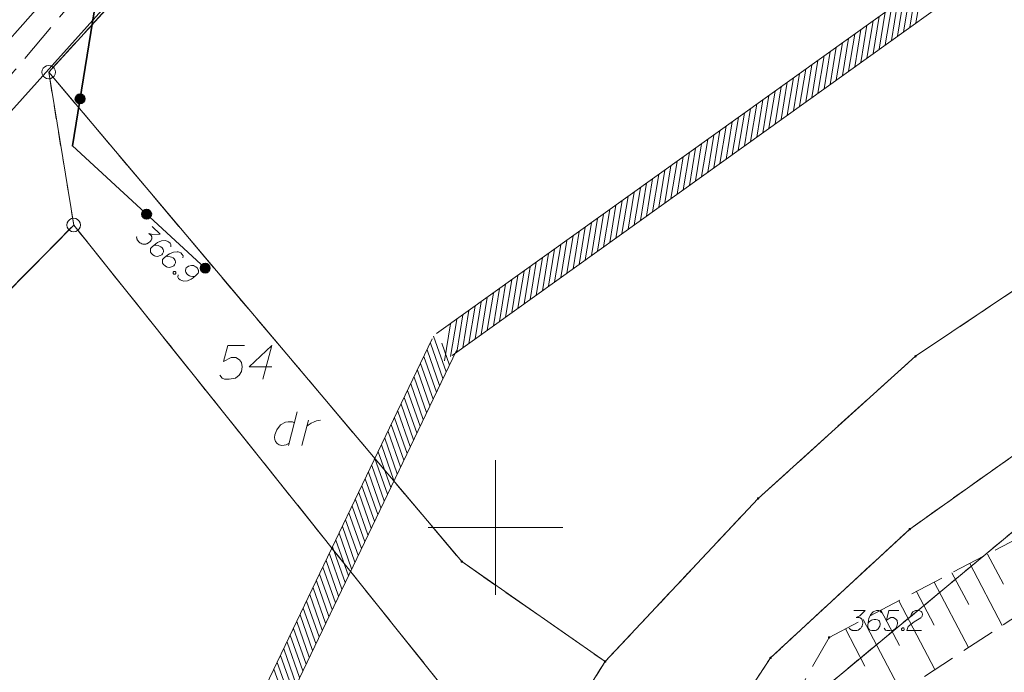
# Model space of a CAD drawing. Header units: metres. Extents: x 5555129 to 5556676, y 5635595 to 5636517.
# Tile 118 of 256: x 5555382 to 5555419, y 5636395 to 5636419. Entities that reach past the tile are written whole.
import ezdxf

# ---------------------------------------------------------------- set-up
doc = ezdxf.new("R2010")
doc.units = ezdxf.units.M
doc.header["$MEASUREMENT"] = 0
for name, pattern in [('L_0_06', [2, 1.5, -0.5]), ('PRZER1-1', [2, 1, -1]), ('PRZER2_5-1', [3.5, 2.5, -1]), ('PRZER3-1', [4, 3, -1])]:
    doc.linetypes.add(name, pattern=pattern)
for name, color, linetype, lineweight in [('#digitalizacja', 7, 'Continuous', 18), ('#skartowane', 7, 'Continuous', 18), ('#zakres', 7, 'Continuous', 18)]:
    doc.layers.add(name, color=color, linetype=linetype, lineweight=lineweight)
for name, color, linetype, lineweight, true_color in [('GEPPGD', 7, 'Continuous', 18, 0x008000), ('GESDZI', 7, 'Continuous', 18, 0x0a0909), ('GESDZI_O', 7, 'Continuous', 18, 0x0a0909), ('GESKKL', 7, 'PRZER3-1', 18, 0x008000), ('GESUZY', 7, 'PRZER1-1', 18, 0x008000), ('GESUZY_O', 7, 'PRZER1-1', 18, 0x008000), ('GSPWPN', 7, 'Continuous', 18, 0x0a0909), ('GSPWPN_O', 7, 'Continuous', 18, 0x0a0909), ('GSSZSN', 7, 'PRZER2_5-1', 18, 0x0a0909), ('GULENN', 1, 'Continuous', 18, 0xff0000)]:
    doc.layers.add(name, color=color, linetype=linetype, lineweight=lineweight, true_color=true_color)

# ---------------------------------------------------------------- blocks, each defined once
blk = doc.blocks.new('KOLO_2')
blk.add_hatch(color=0).paths.add_polyline_path([(0, -0.5), (-0.12941, -0.482963), (-0.25, -0.433013), (-0.353553, -0.353553), (-0.433013, -0.25), (-0.482963, -0.12941), (-0.5, 0), (-0.482963, 0.12941), (-0.433013, 0.25), (-0.353553, 0.353553), (-0.25, 0.433013), (-0.12941, 0.482963), (0, 0.5), (0.12941, 0.482963), (0.25, 0.433013), (0.353553, 0.353553), (0.433013, 0.25), (0.482963, 0.12941), (0.5, 0), (0.482963, -0.12941), (0.433013, -0.25), (0.353553, -0.353553), (0.25, -0.433013), (0.12941, -0.482963)])
blk = doc.blocks.new('EPPGS')
at = {"color": 0, "flags": 128}
blk.add_lwpolyline([(0.5, 0), (0.475528, -0.154508), (0.404508, -0.293893), (0.293893, -0.404508), (0.154508, -0.475528), (0, -0.5), (-0.154508, -0.475528), (-0.293893, -0.404508), (-0.404508, -0.293893), (-0.475528, -0.154508), (-0.5, 0), (-0.475528, 0.154508), (-0.404508, 0.293893), (-0.293893, 0.404508), (-0.154508, 0.475528), (0, 0.5), (0.154508, 0.475528), (0.293893, 0.404508), (0.404508, 0.293893), (0.475528, 0.154508), (0.5, 0)], close=True, dxfattribs=at)
blk = doc.blocks.new('EPPGN')
blk.add_hatch(color=0).paths.add_polyline_path([(0, -0.09), (-0.027812, -0.085595), (-0.052901, -0.072812), (-0.072812, -0.052901), (-0.085595, -0.027812), (-0.09, 0), (-0.085595, 0.027812), (-0.072812, 0.052901), (-0.052901, 0.072812), (-0.027812, 0.085595), (0, 0.09), (0.027812, 0.085595), (0.052901, 0.072812), (0.072812, 0.052901), (0.085595, 0.027812), (0.09, 0), (0.085595, -0.027812), (0.072812, -0.052901), (0.052901, -0.072812), (0.027812, -0.085595)])
blk = doc.blocks.new('*U76')
at = {"layer": 'GESUZY_O', "color": 96, "linetype": 'ByBlock', "lineweight": 18, "true_color": 0x008000}
blk.add_line((5555392.632, 5636404.304), (5555392.307, 5636403.054), dxfattribs=at)
at = {"layer": 'GESUZY_O', "color": 96, "linetype": 'ByBlock', "lineweight": 18, "true_color": 0x008000, "flags": 128}
blk.add_lwpolyline([(5555392.524, 5636403.891), (5555392.455, 5636403.93), (5555392.288, 5636403.93), (5555392.189, 5636403.91), (5555392.012, 5636403.812), (5555391.865, 5636403.635), (5555391.796, 5636403.448), (5555391.786, 5636403.349), (5555391.796, 5636403.271), (5555391.825, 5636403.202), (5555391.884, 5636403.123), (5555391.953, 5636403.074), (5555392.061, 5636403.054), (5555392.14, 5636403.064), (5555392.219, 5636403.074), (5555392.327, 5636403.133)], dxfattribs=at)
blk = doc.blocks.new('*U77')
at = {"layer": 'GESUZY_O', "color": 96, "linetype": 'ByBlock', "lineweight": 18, "true_color": 0x008000}
blk.add_line((5555392.799, 5636403.054), (5555393.046, 5636403.989), dxfattribs=at)
at = {"layer": 'GESUZY_O', "color": 96, "linetype": 'ByBlock', "lineweight": 18, "true_color": 0x008000, "flags": 128}
blk.add_lwpolyline([(5555392.986, 5636403.763), (5555393.036, 5636403.802), (5555393.144, 5636403.881), (5555393.262, 5636403.93), (5555393.351, 5636403.96), (5555393.488, 5636403.989)], dxfattribs=at)

msp = doc.modelspace()

# ---------------------------------------------------------------- hatches: boundary and pattern name
at = {"layer": '#skartowane', "linetype": 'Continuous', "lineweight": 35}
h = msp.add_hatch(color=7, dxfattribs=at)
edge = h.paths.add_edge_path()
edge.add_arc((5555384.55562, 5636415.92902), 0.175, 0, 360)
h = msp.add_hatch(color=7, dxfattribs=at)
edge = h.paths.add_edge_path()
edge.add_arc((5555387.03108, 5636411.64249), 0.175, 0, 360)
h = msp.add_hatch(color=7, dxfattribs=at)
edge = h.paths.add_edge_path()
edge.add_arc((5555389.21, 5636409.64), 0.175, 0, 360)
at = {"layer": '#skartowane', "linetype": 'Continuous', "lineweight": 18}
h = msp.add_hatch(color=7, dxfattribs=at)
edge = h.paths.add_edge_path()
edge.add_arc((5555389.21, 5636409.64), 0.045, 0, 360)

# ---------------------------------------------------------------- linework, layer by layer
at = {"layer": '#digitalizacja', "color": 5, "linetype": 'Continuous', "lineweight": 18, "flags": 128}
msp.add_lwpolyline([(5555407.55789, 5636446.70738), (5555404.2722, 5636443.18579), (5555399.61908, 5636438.51862), (5555394.65795, 5636432.67131), (5555389.34334, 5636426.5903), (5555383.86729, 5636420.32455), (5555376.74252, 5636412.28873), (5555370.79191, 5636405.21509), (5555363.98097, 5636396.89237), (5555347.84053, 5636378.58836), (5555342.11347, 5636367.79635), (5555339.77039, 5636363.09203), (5555337.16211, 5636356.75793), (5555333.91, 5636346.86)], dxfattribs=at)
at = {"layer": '#skartowane', "color": 7, "linetype": 'L_0_06', "lineweight": 18, "flags": 128}
msp.add_lwpolyline([(5555466.73, 5636461.06), (5555459.42, 5636465.04), (5555457.02, 5636465.41), (5555452.63, 5636465.61), (5555446.85, 5636465.37), (5555441.62, 5636464.51), (5555435.7, 5636462.77), (5555429.61, 5636460.27), (5555423.1, 5636457.3), (5555417.2, 5636453.95), (5555413.63, 5636451.67), (5555409.04, 5636447.68), (5555404.73, 5636443.33), (5555401.32, 5636439.67), (5555382.13, 5636416.99), (5555377.75, 5636411.8), (5555368.65, 5636401.73), (5555358.12, 5636389.68), (5555351.83, 5636382.05), (5555348.89, 5636378.21), (5555346.63, 5636374.93), (5555343.77, 5636370.29), (5555340.53, 5636363.52), (5555337.7, 5636355.88), (5555335.13, 5636347.53), (5555332.44, 5636339.45), (5555328.49, 5636328.74), (5555326.7, 5636324.3), (5555322.46, 5636312.61), (5555317.05, 5636297.8), (5555313.91, 5636289.91), (5555311.07, 5636291.5), (5555314.46, 5636298.64), (5555320.4, 5636315), (5555321.1, 5636318.34), (5555320.31, 5636318.97), (5555318.92, 5636319.26), (5555318.24, 5636323.4), (5555317.55, 5636325.21), (5555315.06, 5636326.83), (5555316.44, 5636329.16), (5555319.62, 5636328.9), (5555323.95, 5636328.36), (5555325.47, 5636329.83), (5555326.77, 5636332.37), (5555329.72, 5636340.51), (5555332.43, 5636348.61), (5555334.87, 5636356.71), (5555337.79, 5636364.47), (5555340.99, 5636371.16), (5555344.19, 5636376.65), (5555346.4, 5636379.74), (5555349.41, 5636383.74), (5555355.85, 5636391.61), (5555363.7, 5636400.4), (5555366.42, 5636403.59), (5555375.75, 5636414.19), (5555378.31, 5636418.36), (5555373.52, 5636420.79), (5555376.43, 5636424.38), (5555377.28, 5636425.23), (5555380.03, 5636423.16), (5555380.65, 5636423.75), (5555382.52, 5636422.14), (5555399.27, 5636441.57), (5555402.64, 5636445.3), (5555406.76, 5636449.37), (5555411.7, 5636453.77), (5555415.38, 5636456.22), (5555420.94, 5636459.52), (5555420.73, 5636460.05), (5555422.54, 5636460.95), (5555422.89, 5636460.42), (5555428.37, 5636462.98), (5555434.53, 5636465.46), (5555440.65, 5636467.74), (5555449.09, 5636469.87), (5555449.84, 5636470.61), (5555452.54, 5636472.11), (5555453.14, 5636471.36), (5555454.76, 5636472.78), (5555456.32, 5636474.81), (5555457.67, 5636477.44), (5555459.8, 5636481.39), (5555462.71, 5636485.66), (5555464.78, 5636483.78), (5555461.58, 5636479.17), (5555460.92, 5636476.08), (5555461.24, 5636473.64), (5555465.24, 5636467.56), (5555467.69, 5636464.02), (5555466.73, 5636461.06)], close=True, dxfattribs=at)
at = {"layer": '#skartowane', "color": 7, "linetype": 'Continuous', "lineweight": 35, "flags": 128}
msp.add_lwpolyline([(5555416.44, 5636452.99), (5555413.88, 5636451.35), (5555409.29, 5636447.33), (5555405.05, 5636443.02), (5555401.85, 5636439.37), (5555385.16, 5636419.63), (5555384.27, 5636414.18), (5555389.21, 5636409.64)], dxfattribs=at)
at = {"layer": '#skartowane', "color": 7, "linetype": 'Continuous', "lineweight": 18, "flags": 128}
for points in [[(5555387.2309, 5636411.18422), (5555387.53526, 5636410.90451), (5555387.25588, 5636410.88858), (5555387.11625, 5636410.92863), (5555387.19451, 5636410.8567), (5555387.20793, 5636410.8364), (5555387.2126, 5636410.82403), (5555387.21733, 5636410.81173), (5555387.222, 5636410.79935), (5555387.22744, 5636410.77036), (5555387.22412, 5636410.74929), (5555387.22085, 5636410.72829), (5555387.21322, 5636410.71118), (5555387.19397, 5636410.67279), (5555387.17431, 5636410.64274), (5555387.16229, 5636410.62966), (5555387.14631, 5636410.61227), (5555387.11802, 5636410.59015), (5555387.09766, 5636410.57678), (5555387.07736, 5636410.56336), (5555387.06102, 5636410.55437), (5555387.04872, 5636410.54964), (5555387.03634, 5636410.54497), (5555387.02404, 5636410.54024), (5555387.00332, 5636410.53516), (5555386.97426, 5636410.52978), (5555386.94929, 5636410.52873), (5555386.93261, 5636410.52803), (5555386.91154, 5636410.53135), (5555386.89054, 5636410.53461), (5555386.86515, 5636410.5419), (5555386.85243, 5636410.54551), (5555386.81397, 5636410.56481), (5555386.78392, 5636410.58447), (5555386.7625, 5636410.59608), (5555386.7321, 5636410.62402), (5555386.70134, 5636410.66036), (5555386.69223, 5636410.6767), (5555386.68325, 5636410.69303), (5555386.67413, 5636410.70937), (5555386.66912, 5636410.73002), (5555386.66403, 5636410.75073), (5555386.65831, 5636410.78807), (5555386.66121, 5636410.81748)], [(5555387.92711, 5636410.4321), (5555387.93625, 5636410.51186), (5555387.90917, 5636410.56087), (5555387.8483, 5636410.61681), (5555387.78884, 5636410.63938), (5555387.75476, 5636410.65466), (5555387.72097, 5636410.66159), (5555387.57948, 5636410.64726), (5555387.43579, 5636410.58684), (5555387.37079, 5636410.54237), (5555387.23749, 5636410.43223), (5555387.17759, 5636410.36704), (5555387.171, 5636410.32497), (5555387.17382, 5636410.25822), (5555387.17891, 5636410.23751), (5555387.21037, 5636410.18447), (5555387.26685, 5636410.13256), (5555387.31833, 5636410.1013), (5555387.35679, 5636410.08199), (5555387.43223, 5636410.07681), (5555387.53964, 5636410.10642), (5555387.59261, 5636410.13795), (5555387.62458, 5636410.17273), (5555387.65485, 5636410.24923), (5555387.65741, 5636410.28692), (5555387.64292, 5636410.33232), (5555387.60276, 5636410.39334), (5555387.56367, 5636410.42927), (5555387.50379, 5636410.46018), (5555387.46143, 5636410.47511), (5555387.37729, 5636410.48828), (5555387.33119, 5636410.49048), (5555387.30616, 5636410.48949)], [(5555388.37491, 5636410.02056), (5555388.38405, 5636410.10032), (5555388.35697, 5636410.14933), (5555388.2961, 5636410.20527), (5555388.23664, 5636410.22784), (5555388.20256, 5636410.24312), (5555388.16877, 5636410.25005), (5555388.02728, 5636410.23572), (5555387.88359, 5636410.1753), (5555387.81859, 5636410.13083), (5555387.68529, 5636410.02069), (5555387.62539, 5636409.9555), (5555387.6188, 5636409.91343), (5555387.62162, 5636409.84668), (5555387.6267, 5636409.82597), (5555387.65816, 5636409.77293), (5555387.71465, 5636409.72102), (5555387.76612, 5636409.68976), (5555387.80458, 5636409.67045), (5555387.88003, 5636409.66528), (5555387.98744, 5636409.69488), (5555388.04041, 5636409.72641), (5555388.07238, 5636409.76119), (5555388.10265, 5636409.83769), (5555388.1052, 5636409.87538), (5555388.09072, 5636409.92078), (5555388.05056, 5636409.9818), (5555388.01147, 5636410.01773), (5555387.95159, 5636410.04864), (5555387.90923, 5636410.06357), (5555387.82509, 5636410.07674), (5555387.77899, 5636410.07894), (5555387.75396, 5636410.07795)], [(5555388.201, 5636409.38633), (5555388.19186, 5636409.30657), (5555388.21901, 5636409.2575), (5555388.27988, 5636409.20156), (5555388.33934, 5636409.17899), (5555388.37342, 5636409.16371), (5555388.40714, 5636409.15684), (5555388.54864, 5636409.17117), (5555388.6924, 5636409.23154), (5555388.75732, 5636409.27607), (5555388.89062, 5636409.38621), (5555388.95053, 5636409.45139), (5555388.95711, 5636409.49346), (5555388.9543, 5636409.56021), (5555388.94928, 5636409.58087), (5555388.91782, 5636409.6339), (5555388.86126, 5636409.68588), (5555388.80979, 5636409.71714), (5555388.7714, 5636409.73638), (5555388.69595, 5636409.74156), (5555388.58854, 5636409.71195), (5555388.5355, 5636409.68049), (5555388.50354, 5636409.64571), (5555388.47333, 5636409.56914), (5555388.47078, 5636409.53145), (5555388.4852, 5636409.48612), (5555388.52535, 5636409.42509), (5555388.56452, 5636409.3891), (5555388.62433, 5636409.35825), (5555388.66675, 5636409.34326), (5555388.75089, 5636409.3301), (5555388.79699, 5636409.32789), (5555388.82196, 5636409.32895)], [(5555388.09128, 5636409.51129), (5555388.11305, 5636409.49128), (5555388.11807, 5636409.47063), (5555388.11517, 5636409.44122), (5555388.09516, 5636409.41945), (5555388.06609, 5636409.41407), (5555388.04509, 5636409.41734), (5555388.02332, 5636409.43735), (5555388.0183, 5636409.458), (5555388.02121, 5636409.48741), (5555388.04122, 5636409.50918), (5555388.07028, 5636409.51455), (5555388.09128, 5636409.51129)]]:
    msp.add_lwpolyline(points, dxfattribs=at)
at = {"layer": '#skartowane', "color": 7, "linetype": 'Continuous', "lineweight": 35}
for centre in [(5555384.55562, 5636415.92902), (5555387.03108, 5636411.64249), (5555389.21, 5636409.64)]:
    msp.add_circle(centre, 0.175, dxfattribs=at)
at = {"layer": '#zakres', "color": 134, "linetype": 'Continuous', "lineweight": 18}
for p, q in [((5555397.80876, 5636407.20642), (5555425.50876, 5636427.05642)), ((5555398.39124, 5636406.39358), (5555426.09124, 5636426.24358)), ((5555415.39702, 5636418.58621), (5555415.62506, 5636419.96752)), ((5555415.62461, 5636418.74931), (5555415.85265, 5636420.13061)), ((5555414.94183, 5636418.26002), (5555415.16987, 5636419.64132)), ((5555415.16942, 5636418.42312), (5555415.39746, 5636419.80442)), ((5555414.48664, 5636417.93383), (5555414.71468, 5636419.31513)), ((5555414.71423, 5636418.09692), (5555414.94227, 5636419.47823)), ((5555413.80385, 5636417.44454), (5555414.03189, 5636418.82584)), ((5555414.03145, 5636417.60763), (5555414.25949, 5636418.98894)), ((5555414.25904, 5636417.77073), (5555414.48708, 5636419.15203)), ((5555413.34866, 5636417.11835), (5555413.5767, 5636418.49965)), ((5555413.57626, 5636417.28144), (5555413.8043, 5636418.66275)), ((5555412.89347, 5636416.79215), (5555413.12151, 5636418.17346)), ((5555413.12107, 5636416.95525), (5555413.34911, 5636418.33655)), ((5555412.43828, 5636416.46596), (5555412.66632, 5636417.84726)), ((5555412.66588, 5636416.62906), (5555412.89391, 5636418.01036)), ((5555411.7555, 5636415.97667), (5555411.98353, 5636417.35798)), ((5555411.98309, 5636416.13977), (5555412.21113, 5636417.52107)), ((5555412.21069, 5636416.30286), (5555412.43872, 5636417.68417)), ((5555411.3003, 5636415.65048), (5555411.52834, 5636417.03178)), ((5555411.5279, 5636415.81358), (5555411.75594, 5636417.19488)), ((5555410.84511, 5636415.32429), (5555411.07315, 5636416.70559)), ((5555411.07271, 5636415.48738), (5555411.30075, 5636416.86869)), ((5555410.38992, 5636414.99809), (5555410.61796, 5636416.3794)), ((5555410.61752, 5636415.16119), (5555410.84556, 5636416.54249)), ((5555409.70714, 5636414.50881), (5555409.93518, 5636415.89011)), ((5555409.93473, 5636414.6719), (5555410.16277, 5636416.05321)), ((5555410.16233, 5636414.835), (5555410.39037, 5636416.2163)), ((5555409.25195, 5636414.18261), (5555409.47999, 5636415.56392)), ((5555409.47954, 5636414.34571), (5555409.70758, 5636415.72701)), ((5555408.79676, 5636413.85642), (5555409.0248, 5636415.23772)), ((5555409.02435, 5636414.01952), (5555409.25239, 5636415.40082)), ((5555408.34157, 5636413.53023), (5555408.5696, 5636414.91153)), ((5555408.56916, 5636413.69332), (5555408.7972, 5636415.07463)), ((5555407.65878, 5636413.04094), (5555407.88682, 5636414.42224)), ((5555407.88638, 5636413.20404), (5555408.11441, 5636414.58534)), ((5555408.11397, 5636413.36713), (5555408.34201, 5636414.74843)), ((5555407.20359, 5636412.71475), (5555407.43163, 5636414.09605)), ((5555407.43118, 5636412.87784), (5555407.65922, 5636414.25915)), ((5555406.7484, 5636412.38855), (5555406.97644, 5636413.76986)), ((5555406.97599, 5636412.55165), (5555407.20403, 5636413.93295)), ((5555406.29321, 5636412.06236), (5555406.52125, 5636413.44366)), ((5555406.5208, 5636412.22546), (5555406.74884, 5636413.60676)), ((5555405.61042, 5636411.57307), (5555405.83846, 5636412.95438)), ((5555405.83802, 5636411.73617), (5555406.06606, 5636413.11747)), ((5555406.06561, 5636411.89927), (5555406.29365, 5636413.28057)), ((5555405.15523, 5636411.24688), (5555405.38327, 5636412.62818)), ((5555405.38283, 5636411.40998), (5555405.61087, 5636412.79128)), ((5555404.70004, 5636410.92069), (5555404.92808, 5636412.30199)), ((5555404.92764, 5636411.08378), (5555405.15568, 5636412.46509)), ((5555404.24485, 5636410.5945), (5555404.47289, 5636411.9758)), ((5555404.47245, 5636410.75759), (5555404.70048, 5636412.13889)), ((5555403.78966, 5636410.2683), (5555404.0177, 5636411.64961)), ((5555404.01726, 5636410.4314), (5555404.24529, 5636411.8127)), ((5555403.10687, 5636409.77901), (5555403.33491, 5636411.16032)), ((5555403.33447, 5636409.94211), (5555403.56251, 5636411.32341)), ((5555403.56207, 5636410.10521), (5555403.7901, 5636411.48651)), ((5555402.65168, 5636409.45282), (5555402.87972, 5636410.83412)), ((5555402.87928, 5636409.61592), (5555403.10732, 5636410.99722)), ((5555402.19649, 5636409.12663), (5555402.42453, 5636410.50793)), ((5555402.42409, 5636409.28973), (5555402.65213, 5636410.67103)), ((5555401.7413, 5636408.80044), (5555401.96934, 5636410.18174)), ((5555401.9689, 5636408.96353), (5555402.19694, 5636410.34484)), ((5555401.05852, 5636408.31115), (5555401.28656, 5636409.69245)), ((5555401.28611, 5636408.47424), (5555401.51415, 5636409.85555)), ((5555401.51371, 5636408.63734), (5555401.74175, 5636410.01864)), ((5555400.60333, 5636407.98496), (5555400.83136, 5636409.36626)), ((5555400.83092, 5636408.14805), (5555401.05896, 5636409.52935)), ((5555400.14814, 5636407.65876), (5555400.37617, 5636409.04007)), ((5555400.37573, 5636407.82186), (5555400.60377, 5636409.20316)), ((5555399.69295, 5636407.33257), (5555399.92098, 5636408.71387)), ((5555399.92054, 5636407.49567), (5555400.14858, 5636408.87697)), ((5555399.01016, 5636406.84328), (5555399.2382, 5636408.22458)), ((5555399.23775, 5636407.00638), (5555399.46579, 5636408.38768)), ((5555399.46535, 5636407.16947), (5555399.69339, 5636408.55078)), ((5555398.55497, 5636406.51709), (5555398.78301, 5636407.89839)), ((5555398.78256, 5636406.68019), (5555399.0106, 5636408.06149)), ((5555398.09978, 5636406.1909), (5555398.32782, 5636407.5722)), ((5555398.32737, 5636406.35399), (5555398.55541, 5636407.7353)), ((5555398.1629, 5636405.78662), (5555397.69844, 5636407.10733)), ((5555384.09918, 5636378.76624), (5555397.64918, 5636407.01624)), ((5555398.04181, 5636405.53416), (5555397.57735, 5636406.85487)), ((5555398.284, 5636406.03908), (5555397.99944, 5636406.84824)), ((5555385.00082, 5636378.33376), (5555398.55082, 5636406.58376)), ((5555397.92072, 5636405.2817), (5555397.45626, 5636406.60241)), ((5555397.67853, 5636404.77677), (5555397.21407, 5636406.09748)), ((5555397.79963, 5636405.02924), (5555397.33517, 5636406.34995)), ((5555397.55744, 5636404.52431), (5555397.09298, 5636405.84502)), ((5555397.31526, 5636404.01939), (5555396.8508, 5636405.3401)), ((5555397.43635, 5636404.27185), (5555396.97189, 5636405.59256)), ((5555397.19417, 5636403.76693), (5555396.72971, 5636405.08764)), ((5555396.95198, 5636403.26201), (5555396.48752, 5636404.58272)), ((5555397.07307, 5636403.51447), (5555396.60861, 5636404.83518)), ((5555396.83089, 5636403.00954), (5555396.36643, 5636404.33026)), ((5555396.58871, 5636402.50462), (5555396.12425, 5636403.82533)), ((5555396.7098, 5636402.75708), (5555396.24534, 5636404.07779)), ((5555396.46761, 5636402.25216), (5555396.00315, 5636403.57287)), ((5555396.34652, 5636401.9997), (5555395.88206, 5636403.32041)), ((5555396.10434, 5636401.49478), (5555395.63988, 5636402.81549)), ((5555396.22543, 5636401.74724), (5555395.76097, 5636403.06795)), ((5555395.98325, 5636401.24232), (5555395.51879, 5636402.56303)), ((5555395.74106, 5636400.73739), (5555395.2766, 5636402.0581)), ((5555395.86215, 5636400.98985), (5555395.39769, 5636402.31057)), ((5555395.61997, 5636400.48493), (5555395.15551, 5636401.80564)), ((5555395.37779, 5636399.98001), (5555394.91333, 5636401.30072)), ((5555395.49888, 5636400.23247), (5555395.03442, 5636401.55318)), ((5555395.25669, 5636399.72755), (5555394.79223, 5636401.04826)), ((5555395.01451, 5636399.22263), (5555394.55005, 5636400.54334)), ((5555395.1356, 5636399.47509), (5555394.67114, 5636400.7958)), ((5555394.89342, 5636398.97016), (5555394.42896, 5636400.29087)), ((5555394.65123, 5636398.46524), (5555394.18677, 5636399.78595)), ((5555394.77233, 5636398.7177), (5555394.30786, 5636400.03841)), ((5555394.53014, 5636398.21278), (5555394.06568, 5636399.53349)), ((5555394.40905, 5636397.96032), (5555393.94459, 5636399.28103)), ((5555394.16686, 5636397.4554), (5555393.7024, 5636398.77611)), ((5555394.28796, 5636397.70786), (5555393.8235, 5636399.02857)), ((5555394.04577, 5636397.20293), (5555393.58131, 5636398.52365)), ((5555393.80359, 5636396.69801), (5555393.33913, 5636398.01872)), ((5555393.92468, 5636396.95047), (5555393.46022, 5636398.27118)), ((5555393.6825, 5636396.44555), (5555393.21804, 5636397.76626)), ((5555393.44031, 5636395.94063), (5555392.97585, 5636397.26134)), ((5555393.5614, 5636396.19309), (5555393.09694, 5636397.5138)), ((5555393.31922, 5636395.68817), (5555392.85476, 5636397.00888)), ((5555393.07704, 5636395.18324), (5555392.61258, 5636396.50395)), ((5555393.19813, 5636395.43571), (5555392.73367, 5636396.75642)), ((5555392.95594, 5636394.93078), (5555392.49148, 5636396.25149)), ((5555392.83485, 5636394.67832), (5555392.37039, 5636395.99903)), ((5555392.59267, 5636394.1734), (5555392.12821, 5636395.49411)), ((5555392.71376, 5636394.42586), (5555392.2493, 5636395.74657)), ((5555392.47158, 5636393.92094), (5555392.00712, 5636395.24165)), ((5555392.22939, 5636393.41602), (5555391.76493, 5636394.73673)), ((5555392.35048, 5636393.66848), (5555391.88602, 5636394.98919))]:
    msp.add_line(p, q, dxfattribs=at)
at = {"color": 7, "linetype": 'Continuous', "lineweight": 18, "flags": 128}
for points in [[(5555400, 5636397.5), (5555400, 5636402.5)], [(5555397.5, 5636400), (5555402.5, 5636400)]]:
    msp.add_lwpolyline(points, dxfattribs=at)
at = {"layer": 'GESDZI', "color": 96, "linetype": 'Continuous', "lineweight": 18, "flags": 128}
for points in [[(5555401.07586, 5636390.28213), (5555404.07315, 5636395.01988), (5555409.75824, 5636401.08012), (5555415.60603, 5636406.36277), (5555423.63521, 5636411.74497), (5555430.73454, 5636417.45917), (5555447.05968, 5636429.28897), (5555454.52367, 5636438.19258), (5555464.20723, 5636454.06207), (5555467.11593, 5636460.58944), (5555468.33214, 5636465.00264), (5555472.29478, 5636474.76412), (5555473.72739, 5636476.91541), (5555478.7895, 5636482.30926), (5555486.82697, 5636487.15345), (5555491.3348, 5636490.87812), (5555494.57167, 5636495.11314), (5555496.20257, 5636499.77414)], [(5555498.83135, 5636497.82606), (5555497.91649, 5636495.12106), (5555494.88588, 5636489.9954), (5555492.01983, 5636486.87521), (5555487.89936, 5636483.58049), (5555479.09526, 5636477.12332), (5555476.22593, 5636474.14811), (5555473.05718, 5636465.85519), (5555470.67, 5636460.65), (5555463.04165, 5636442.88258), (5555458.42381, 5636436.43046), (5555450.58061, 5636426.25479), (5555436.48209, 5636415.04577), (5555422.9484, 5636405.30106), (5555415.3948, 5636399.94366), (5555410.2209, 5636395.15949), (5555404.63293, 5636386.63156), (5555399.59113, 5636376.9146), (5555395.48475, 5636361.97459)], [(5555464.25271, 5636468.49332), (5555468.33214, 5636465.00264), (5555467.11593, 5636460.58944), (5555457.22444, 5636464.58039), (5555451.86782, 5636465.41811), (5555446.83996, 5636464.59669), (5555437.18456, 5636462.45976), (5555430.38282, 5636458.56897), (5555420.66938, 5636454.7141), (5555413.79929, 5636449.56029), (5555402.78931, 5636438.70846), (5555389.73418, 5636423.87277), (5555383.39, 5636416.92), (5555384.32, 5636411.24), (5555356.08, 5636382.6), (5555342.54, 5636360.36), (5555325.26, 5636314.3)], [(5555395.48475, 5636361.97459), (5555399.59113, 5636376.9146), (5555404.63293, 5636386.63156), (5555410.2209, 5636395.15949), (5555415.3948, 5636399.94366), (5555422.9484, 5636405.30106), (5555436.48209, 5636415.04577), (5555450.58061, 5636426.25479), (5555458.42381, 5636436.43046), (5555463.04165, 5636442.88258), (5555470.67, 5636460.65), (5555472.46, 5636456.89), (5555469.38, 5636450.93), (5555457.42, 5636431.35), (5555451.21, 5636424.13), (5555441.83, 5636417.85), (5555424.78, 5636404.45), (5555410.8, 5636392.86), (5555407.98, 5636388.69), (5555401.58, 5636375.21), (5555399.1353, 5636366.43319)], [(5555399.1353, 5636366.43319), (5555401.58, 5636375.21), (5555407.98, 5636388.69), (5555410.8, 5636392.86), (5555424.78, 5636404.45), (5555441.83, 5636417.85), (5555451.21, 5636424.13), (5555457.42, 5636431.35), (5555469.38, 5636450.93), (5555472.46, 5636456.89), (5555487.39, 5636447.84), (5555495.36, 5636441.79), (5555512.96, 5636426.69), (5555500.39, 5636427.61), (5555493.74, 5636426.2), (5555492.33, 5636424.58), (5555491.43, 5636422.53), (5555488.92, 5636412.93), (5555484.75, 5636396.97), (5555483.80691, 5636393.35877)], [(5555325.26, 5636314.3), (5555342.54, 5636360.36), (5555356.08, 5636382.6), (5555384.32, 5636411.24), (5555401.07586, 5636390.28213), (5555395.51948, 5636378.33868), (5555392.6567, 5636365.6591), (5555388.97878, 5636354.02851)]]:
    msp.add_lwpolyline(points, dxfattribs=at)
for points in [[(5555404.07315, 5636395.01988), (5555398.74807, 5636398.73534), (5555383.39, 5636416.92), (5555389.73418, 5636423.87277), (5555402.78931, 5636438.70846), (5555413.79929, 5636449.56029), (5555420.66938, 5636454.7141), (5555430.38282, 5636458.56897), (5555437.18456, 5636462.45976), (5555446.83996, 5636464.59669), (5555451.86782, 5636465.41811), (5555457.22444, 5636464.58039), (5555467.11593, 5636460.58944), (5555464.20723, 5636454.06207), (5555454.52367, 5636438.19258), (5555447.05968, 5636429.28897), (5555430.73454, 5636417.45917), (5555423.63521, 5636411.74497), (5555415.60603, 5636406.36277), (5555409.75824, 5636401.08012), (5555404.07315, 5636395.01988)], [(5555404.07315, 5636395.01988), (5555401.07586, 5636390.28213), (5555384.32, 5636411.24), (5555383.39, 5636416.92), (5555398.74807, 5636398.73534), (5555404.07315, 5636395.01988)]]:
    msp.add_lwpolyline(points, close=True, dxfattribs=at)
at = {"layer": 'GESDZI_O', "color": 96, "linetype": 'Continuous', "lineweight": 18, "flags": 128}
for points in [[(5555390.67, 5636406.76346), (5555390.04988, 5636406.76346), (5555389.89241, 5636406.17295), (5555390.1779, 5636406.3205), (5555390.34514, 5636406.3205), (5555390.48293, 5636406.232), (5555390.56166, 5636406.13358), (5555390.58135, 5636405.96619), (5555390.5519, 5636405.79896), (5555390.47316, 5636405.66117), (5555390.33537, 5636405.55283), (5555390.09917, 5636405.51346), (5555389.92201, 5636405.51346), (5555389.83336, 5636405.55283), (5555389.75463, 5636405.66117)], [(5555391.68364, 5636405.97611), (5555390.83724, 5636405.97611), (5555391.68364, 5636406.76346), (5555391.34902, 5636405.51346)]]:
    msp.add_lwpolyline(points, dxfattribs=at)
at = {"layer": 'GESKKL', "color": 96, "linetype": 'PRZER3-1', "lineweight": 18, "ltscale": 0.5, "true_color": 0x008000}
msp.add_lwpolyline([(5555447.05968, 5636429.28897), (5555454.52367, 5636438.19258), (5555464.20723, 5636454.06207), (5555467.11593, 5636460.58944), (5555457.22444, 5636464.58039), (5555451.86782, 5636465.41811), (5555446.83996, 5636464.59669), (5555437.18456, 5636462.45976), (5555430.38282, 5636458.56897), (5555420.66938, 5636454.7141), (5555413.79929, 5636449.56029), (5555402.78931, 5636438.70846), (5555389.73418, 5636423.87277), (5555383.39, 5636416.92), (5555398.74807, 5636398.73534), (5555404.07315, 5636395.01988), (5555409.75824, 5636401.08012), (5555415.60603, 5636406.36277), (5555423.63521, 5636411.74497), (5555430.73454, 5636417.45917), (5555447.05968, 5636429.28897)], close=True, dxfattribs=at)
msp.add_lwpolyline([(5555388.97878, 5636354.02851), (5555392.6567, 5636365.6591), (5555395.51948, 5636378.33868), (5555401.07586, 5636390.28213), (5555384.32, 5636411.24), (5555356.08, 5636382.6), (5555342.54, 5636360.36), (5555325.26, 5636314.3), (5555327.28, 5636313.21), (5555358.3389, 5636293.78389), (5555360.4012, 5636298.99261), (5555368.85224, 5636315.79059), (5555371.45592, 5636320.1712)], dxfattribs=at)
at = {"layer": 'GESUZY', "color": 96, "linetype": 'PRZER1-1', "lineweight": 18, "ltscale": 0.5, "true_color": 0x008000}
for points in [[(5555388.97878, 5636354.02851), (5555392.6567, 5636365.6591), (5555395.51948, 5636378.33868), (5555401.07586, 5636390.28213), (5555404.07315, 5636395.01988), (5555409.75824, 5636401.08012), (5555415.60603, 5636406.36277), (5555423.63521, 5636411.74497), (5555430.73454, 5636417.45917), (5555447.05968, 5636429.28897), (5555454.52367, 5636438.19258), (5555464.20723, 5636454.06207), (5555467.11593, 5636460.58944), (5555468.33214, 5636465.00264), (5555472.29478, 5636474.76412), (5555473.72739, 5636476.91541), (5555478.7895, 5636482.30926), (5555486.82697, 5636487.15345), (5555491.3348, 5636490.87812), (5555494.57167, 5636495.11314), (5555496.20257, 5636499.77414)], [(5555498.83135, 5636497.82606), (5555497.91649, 5636495.12106), (5555494.88588, 5636489.9954), (5555492.01983, 5636486.87521), (5555487.89936, 5636483.58049), (5555479.09526, 5636477.12332), (5555476.22593, 5636474.14811), (5555473.05718, 5636465.85519), (5555470.67, 5636460.65), (5555463.04165, 5636442.88258), (5555458.42381, 5636436.43046), (5555450.58061, 5636426.25479), (5555436.48209, 5636415.04577), (5555422.9484, 5636405.30106), (5555415.3948, 5636399.94366), (5555410.2209, 5636395.15949), (5555404.63293, 5636386.63156), (5555399.59113, 5636376.9146), (5555395.48475, 5636361.97459)], [(5555356.08, 5636382.6), (5555384.32, 5636411.24), (5555383.39, 5636416.92), (5555389.73418, 5636423.87277), (5555402.78931, 5636438.70846), (5555413.79929, 5636449.56029), (5555420.66938, 5636454.7141), (5555430.38282, 5636458.56897), (5555437.18456, 5636462.45976), (5555446.83996, 5636464.59669), (5555451.86782, 5636465.41811), (5555457.22444, 5636464.58039), (5555467.11593, 5636460.58944), (5555468.33214, 5636465.00264), (5555464.25271, 5636468.49332), (5555460.79938, 5636470.53368), (5555453.71968, 5636472.45368), (5555448.91544, 5636470.37388), (5555437.09857, 5636466.55428), (5555423.54, 5636462.48), (5555411.97978, 5636454.26968), (5555405.33335, 5636448.29666), (5555379.68965, 5636419.03001)], [(5555395.48475, 5636361.97459), (5555399.59113, 5636376.9146), (5555404.63293, 5636386.63156), (5555410.2209, 5636395.15949), (5555415.3948, 5636399.94366), (5555422.9484, 5636405.30106), (5555436.48209, 5636415.04577), (5555450.58061, 5636426.25479), (5555458.42381, 5636436.43046), (5555463.04165, 5636442.88258), (5555470.67, 5636460.65), (5555472.46, 5636456.89), (5555469.38, 5636450.93), (5555457.42, 5636431.35), (5555451.21, 5636424.13), (5555441.83, 5636417.85), (5555424.78, 5636404.45), (5555410.8, 5636392.86), (5555407.98, 5636388.69), (5555401.58, 5636375.21), (5555399.1353, 5636366.43319)], [(5555399.1353, 5636366.43319), (5555401.58, 5636375.21), (5555407.98, 5636388.69), (5555410.8, 5636392.86), (5555424.78, 5636404.45), (5555441.83, 5636417.85), (5555451.21, 5636424.13), (5555457.42, 5636431.35), (5555469.38, 5636450.93), (5555472.46, 5636456.89), (5555487.39, 5636447.84), (5555495.36, 5636441.79), (5555512.96, 5636426.69), (5555500.39, 5636427.61), (5555493.74, 5636426.2), (5555492.33, 5636424.58), (5555491.43, 5636422.53)], [(5555388.97878, 5636354.02851), (5555392.6567, 5636365.6591), (5555395.51948, 5636378.33868), (5555401.07586, 5636390.28213), (5555384.32, 5636411.24), (5555356.08, 5636382.6), (5555342.54, 5636360.36), (5555325.26, 5636314.3), (5555327.28, 5636313.21), (5555358.3389, 5636293.78389), (5555360.4012, 5636298.99261), (5555368.85224, 5636315.79059), (5555371.45592, 5636320.1712)]]:
    msp.add_lwpolyline(points, dxfattribs=at)
for points in [[(5555447.05968, 5636429.28897), (5555454.52367, 5636438.19258), (5555464.20723, 5636454.06207), (5555467.11593, 5636460.58944), (5555457.22444, 5636464.58039), (5555451.86782, 5636465.41811), (5555446.83996, 5636464.59669), (5555437.18456, 5636462.45976), (5555430.38282, 5636458.56897), (5555420.66938, 5636454.7141), (5555413.79929, 5636449.56029), (5555402.78931, 5636438.70846), (5555389.73418, 5636423.87277), (5555383.39, 5636416.92), (5555398.74807, 5636398.73534), (5555404.07315, 5636395.01988), (5555409.75824, 5636401.08012), (5555415.60603, 5636406.36277), (5555423.63521, 5636411.74497), (5555430.73454, 5636417.45917), (5555447.05968, 5636429.28897)], [(5555401.07586, 5636390.28213), (5555384.32, 5636411.24), (5555383.39, 5636416.92), (5555398.74807, 5636398.73534), (5555404.07315, 5636395.01988), (5555401.07586, 5636390.28213)]]:
    msp.add_lwpolyline(points, close=True, dxfattribs=at)
at = {"layer": 'GSPWPN_O', "color": 7, "linetype": 'Continuous', "lineweight": 18, "flags": 128}
for points in [[(5555413.3213, 5636396.92), (5555413.73466, 5636396.92), (5555413.53974, 5636396.71922), (5555413.40983, 5636396.65422), (5555413.51612, 5636396.65422), (5555413.53974, 5636396.64836), (5555413.55155, 5636396.64241), (5555413.56336, 5636396.63655), (5555413.57517, 5636396.6306), (5555413.59879, 5636396.61293), (5555413.6106, 5636396.59517), (5555413.62241, 5636396.5775), (5555413.62836, 5636396.55974), (5555413.64017, 5636396.51845), (5555413.64603, 5636396.48302), (5555413.64603, 5636396.46526), (5555413.64603, 5636396.44164), (5555413.64017, 5636396.40621), (5555413.63422, 5636396.38259), (5555413.62836, 5636396.35896), (5555413.62241, 5636396.3413), (5555413.61655, 5636396.32948), (5555413.6106, 5636396.31767), (5555413.60474, 5636396.30586), (5555413.59293, 5636396.2881), (5555413.57517, 5636396.26448), (5555413.5575, 5636396.24681), (5555413.54569, 5636396.235), (5555413.52793, 5636396.22319), (5555413.51026, 5636396.21138), (5555413.48664, 5636396.19957), (5555413.47483, 5636396.19362), (5555413.43345, 5636396.18181), (5555413.39802, 5636396.17595), (5555413.3744, 5636396.17), (5555413.33311, 5636396.17), (5555413.28586, 5636396.17595), (5555413.2681, 5636396.18181), (5555413.25043, 5636396.18776), (5555413.23267, 5636396.19362), (5555413.215, 5636396.20543), (5555413.19724, 5636396.21724), (5555413.16776, 5636396.24086), (5555413.15, 5636396.26448)], [(5555414.34284, 5636396.83733), (5555414.2956, 5636396.90224), (5555414.2425, 5636396.92), (5555414.15983, 5636396.92), (5555414.10078, 5636396.89638), (5555414.06534, 5636396.88457), (5555414.03577, 5636396.86681), (5555413.94129, 5636396.76052), (5555413.87638, 5636396.61879), (5555413.85862, 5636396.54207), (5555413.835, 5636396.37078), (5555413.835, 5636396.28224), (5555413.85862, 5636396.24681), (5555413.90586, 5636396.19957), (5555413.92362, 5636396.18776), (5555413.98267, 5636396.17), (5555414.05939, 5636396.17), (5555414.11844, 5636396.18181), (5555414.15983, 5636396.19362), (5555414.21888, 5636396.24086), (5555414.27793, 5636396.33534), (5555414.2956, 5636396.3944), (5555414.2956, 5636396.44164), (5555414.26612, 5636396.51845), (5555414.2425, 5636396.54793), (5555414.20112, 5636396.57155), (5555414.13026, 5636396.58931), (5555414.07715, 5636396.58931), (5555414.01215, 5636396.57155), (5555413.97086, 5636396.55388), (5555413.9, 5636396.50664), (5555413.86457, 5636396.47707), (5555413.84681, 5636396.4594)], [(5555414.99241, 5636396.92), (5555414.62034, 5636396.92), (5555414.52585, 5636396.56569), (5555414.69715, 5636396.65422), (5555414.79749, 5636396.65422), (5555414.88016, 5636396.60112), (5555414.9274, 5636396.54207), (5555414.93922, 5636396.44164), (5555414.92155, 5636396.3413), (5555414.8743, 5636396.25862), (5555414.79163, 5636396.19362), (5555414.64991, 5636396.17), (5555414.54362, 5636396.17), (5555414.49042, 5636396.19362), (5555414.44318, 5636396.25862)], [(5555415.42939, 5636396.68379), (5555415.45887, 5636396.79595), (5555415.50611, 5636396.86681), (5555415.5593, 5636396.89638), (5555415.6124, 5636396.91405), (5555415.65378, 5636396.92), (5555415.68326, 5636396.92), (5555415.73646, 5636396.91405), (5555415.77189, 5636396.90224), (5555415.78956, 5636396.89638), (5555415.82499, 5636396.87862), (5555415.84275, 5636396.855), (5555415.85456, 5636396.83138), (5555415.86042, 5636396.81371), (5555415.86637, 5636396.79009), (5555415.86637, 5636396.76052), (5555415.86042, 5636396.73104), (5555415.85456, 5636396.71327), (5555415.84275, 5636396.68965), (5555415.82499, 5636396.66603), (5555415.80732, 5636396.64836), (5555415.56516, 5636396.50069), (5555415.33491, 5636396.32948), (5555415.29352, 5636396.17), (5555415.83094, 5636396.17)], [(5555415.12818, 5636396.27043), (5555415.15775, 5636396.27043), (5555415.17542, 5636396.25862), (5555415.19318, 5636396.235), (5555415.19318, 5636396.20543), (5555415.17542, 5636396.18181), (5555415.15775, 5636396.17), (5555415.12818, 5636396.17), (5555415.11051, 5636396.18181), (5555415.09275, 5636396.20543), (5555415.09275, 5636396.235), (5555415.11051, 5636396.25862), (5555415.12818, 5636396.27043)]]:
    msp.add_lwpolyline(points, dxfattribs=at)
at = {"layer": 'GSSZSN', "color": 7, "linetype": 'PRZER2_5-1', "lineweight": 18, "ltscale": 0.5}
for points in [[(5555464.12, 5636442.31), (5555459.69, 5636435.8), (5555450.23, 5636426.45), (5555446.49, 5636423.4), (5555438.7, 5636416.34), (5555427.2, 5636406.97), (5555421.23, 5636400.56), (5555412.4, 5636395.92), (5555407.05, 5636386.48), (5555401.21, 5636374.74), (5555399.35, 5636369.92), (5555399.1937, 5636366.50452)], [(5555401.56006, 5636369.39468), (5555401.56, 5636369.4), (5555403.44, 5636373.93), (5555410.01, 5636384.37), (5555414.48, 5636393.51), (5555420.22, 5636397.27), (5555431.18, 5636404.91), (5555432.22463, 5636405.82289)]]:
    msp.add_lwpolyline(points, dxfattribs=at)
at = {"layer": 'GSSZSN', "color": 7, "linetype": 'Continuous', "lineweight": 18, "flags": 128}
for points in [[(5555418.28656, 5636399.01327), (5555418.87485, 5636397.89375)], [(5555416.96599, 5636398.31934), (5555417.58772, 5636397.13617)], [(5555417.62627, 5636398.66631), (5555418.8363, 5636396.3636)], [(5555416.3057, 5636397.97237), (5555417.58262, 5636395.54238)], [(5555415.64542, 5636397.62541), (5555416.3006, 5636396.37859)], [(5555414.98514, 5636397.27844), (5555416.32894, 5636394.72116)], [(5555414.32485, 5636396.93148), (5555415.01348, 5636395.62101)], [(5555413.66457, 5636396.58451), (5555415.07527, 5636393.89993)], [(5555413.00429, 5636396.23754), (5555413.73191, 5636394.85285)]]:
    msp.add_lwpolyline(points, dxfattribs=at)
at = {"layer": 'GULENN', "color": 1, "linetype": 'Continuous', "lineweight": 18, "true_color": 0xff0000, "flags": 128}
msp.add_lwpolyline([(5555305.505, 5636281.74), (5555310.95, 5636292.03), (5555311.4, 5636292.81), (5555313.3, 5636296.19), (5555317.83, 5636308.64), (5555320.12, 5636315.12), (5555321.05, 5636318.7), (5555324.99, 5636317.82), (5555325.46, 5636318.77), (5555330.45, 5636332.92), (5555333.07, 5636339.41), (5555335.66, 5636347.35), (5555336.26, 5636350.83), (5555340.12, 5636361.93), (5555345.05, 5636370.93), (5555348.48, 5636377.1), (5555354.25, 5636384.94), (5555359.73, 5636391.01), (5555379.46, 5636412.66), (5555385.36, 5636419.22), (5555390.59, 5636425.39)], dxfattribs=at)

# ---------------------------------------------------------------- block references
at = {"layer": 'GEPPGD', "color": 96, "lineweight": 18, "true_color": 0x008000, "xscale": 0.5, "yscale": 0.5, "zscale": 0.5, "rotation": 90}
for name, p in [('EPPGS', (5555383.39, 5636416.92)), ('EPPGS', (5555384.32, 5636411.24)), ('EPPGN', (5555415.60603, 5636406.36277)), ('EPPGN', (5555409.75824, 5636401.08012)), ('EPPGN', (5555415.3948, 5636399.94366)), ('EPPGN', (5555398.74807, 5636398.73534)), ('EPPGN', (5555404.07315, 5636395.01988)), ('EPPGN', (5555410.2209, 5636395.15949))]:
    msp.add_blockref(name, p, dxfattribs=at)
at = {"layer": 'GESUZY_O', "color": 96, "linetype": 'Continuous', "lineweight": 18, "true_color": 0x008000}
for name in ['*U76', '*U77']:
    msp.add_blockref(name, (0, 0), dxfattribs=at)
at = {"layer": 'GSPWPN', "color": 7, "lineweight": 18, "xscale": 0.09, "yscale": 0.09, "zscale": 0.09, "rotation": 90}
msp.add_blockref('KOLO_2', (5555412.4, 5636395.92), dxfattribs=at)

doc.saveas('drawing.dxf')
